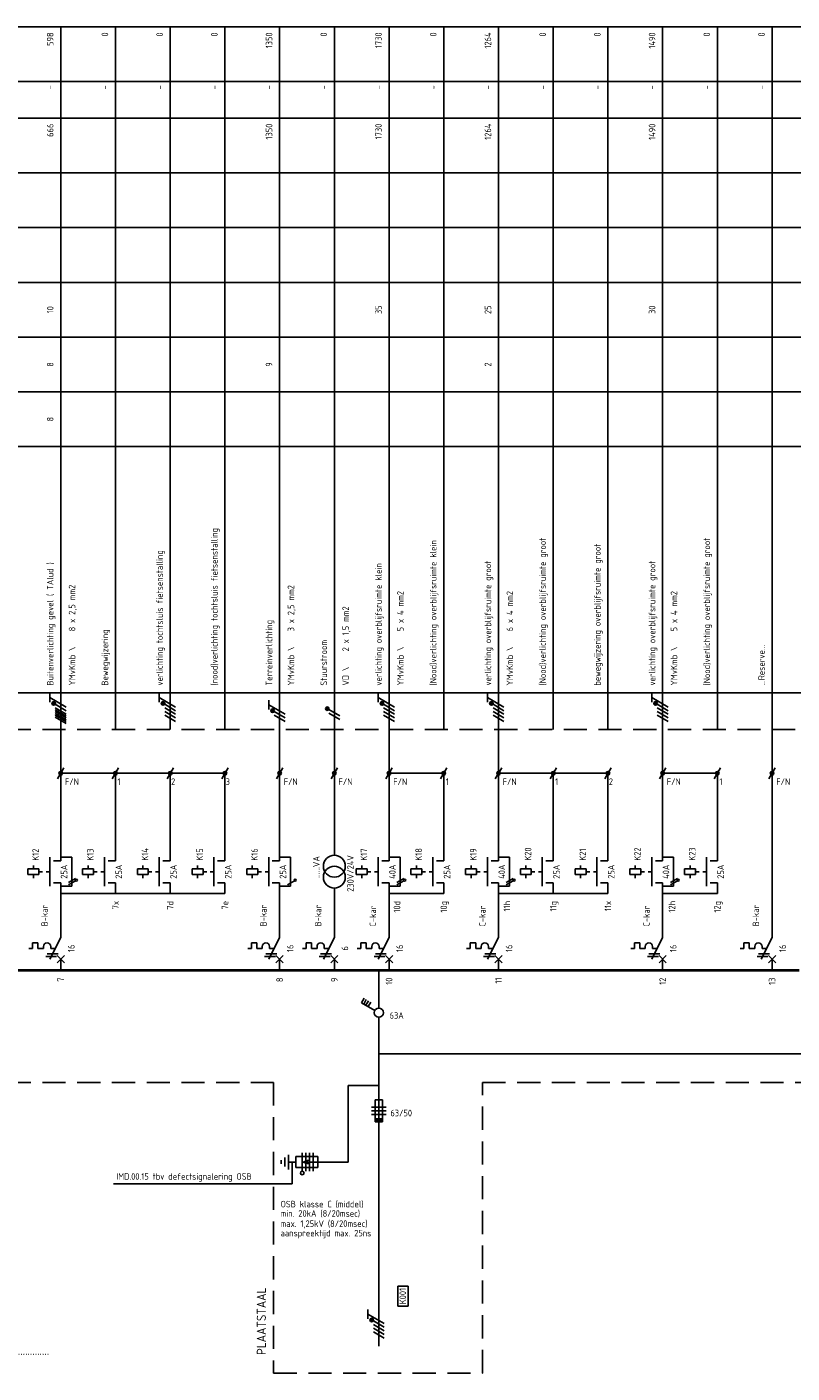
# Model space of a CAD drawing. Extents: x -1224 to 18134, y -20786 to 3554.
# Tile 32 of 88: x -405 to -196, y 1637 to 2006. Entities that reach past the tile are written whole.
import ezdxf
from ezdxf.enums import TextEntityAlignment as Align

# ---------------------------------------------------------------- set-up
doc = ezdxf.new("R2010")
doc.units = 0
doc.linetypes.add('HIDDEN', pattern=[9.525, 6.35, -3.175])
doc.linetypes.add('STABI11', pattern=[2, 1, -1])
doc.layers.get('0').update_dxf_attribs({"linetype": 'CONTINUOUS'})
for name, color, linetype in [('EL$1----', 3, 'CONTINUOUS'), ('EL$1----_-1LK-A1', 3, 'CONTINUOUS'), ('EL$1----_1LK-A08', 3, 'CONTINUOUS'), ('EM6150--_MATEN', 2, 'CONTINUOUS'), ('kast', 1, 'CONTINUOUS')]:
    doc.layers.add(name, color=color, linetype=linetype)
doc.styles.add('2_5', font='ISO.shx', dxfattribs={"height": 2.5})
doc.styles.add('BURO-018', font='ISO.shx', dxfattribs={"height": 1.8})

# ---------------------------------------------------------------- blocks, each defined once
blk = doc.blocks.new('E00515')
at = {"color": 0, "linetype": 'Continuous'}
for p, q in [((6, 1.5), (0, 1.5)), ((0, 1.5), (0, -1.5)), ((0, 0), (4, 0)), ((1.25, -2.5), (1.25, 2.5)), ((2.25, -2.5), (2.25, 2.5)), ((4, 0), (2.5, 0.5)), ((2.5, -0.5), (4, 0)), ((3.25, -2.5), (3.25, 2.5)), ((4.25, -2.5), (4.25, 2.5)), ((6, -1.5), (6, 1.5)), ((6, 0), (8, 0)), ((8, -2), (8, 2)), ((9, -1.25), (9, 1.25)), ((10, -0.5), (10, 0.5)), ((0, -1.5), (6, -1.5))]:
    blk.add_line(p, q, dxfattribs=at)
blk.add_circle((4.25, 3), 0.5, dxfattribs=at)
blk = doc.blocks.new('L3')
at = {"color": 0, "linetype": 'Continuous'}
for p, q in [((-3, 75.98), (-3, 73.48)), ((-3, 74.73), (1.5, 72.13)), ((1.5, 71.13), (-1.5, 72.87)), ((1.5, 70.13), (-1.5, 71.87)), ((1.5, 69.13), (-1.5, 70.87)), ((1.5, 68.13), (-1.5, 69.87))]:
    blk.add_line(p, q, dxfattribs=at)
at = {"color": 0, "linetype": 'Continuous', "const_width": 0.5}
blk.add_lwpolyline([(-1.68, 73.12, 1), (-2.18, 73.12, 1)], format="xyb", close=True, dxfattribs=at)
at = {"color": 0, "linetype": 'Continuous'}
blk.add_circle((-1.93, 73.12), 0.5, dxfattribs=at)
blk = doc.blocks.new('L1')
at = {"color": 0, "linetype": 'Continuous'}
for p, q in [((-3, 73.98), (-3, 71.48)), ((-3, 72.73), (1.5, 70.13)), ((1.5, 69.13), (-1.5, 70.87)), ((1.5, 68.13), (-1.5, 69.87))]:
    blk.add_line(p, q, dxfattribs=at)
at = {"color": 0, "linetype": 'Continuous', "const_width": 0.5}
blk.add_lwpolyline([(-1.68, 71.12, 1), (-2.18, 71.12, 1)], format="xyb", close=True, dxfattribs=at)
at = {"color": 0, "linetype": 'Continuous'}
blk.add_circle((-1.93, 71.12), 0.5, dxfattribs=at)
blk = doc.blocks.new('00P')
at = {"color": 0, "linetype": 'Continuous'}
for p, q in [((0, 31), (3, 31)), ((3, 31), (3, 23)), ((3, 23), (0, 23))]:
    blk.add_line(p, q, dxfattribs=at)
blk = doc.blocks.new('B26')
at = {"color": 0, "linetype": 'Continuous'}
for p, q in [((0, 9), (0, 21)), ((-7.75, 7.5), (-7.75, 6)), ((-6.25, 7.5), (-7.75, 7.5)), ((-6.25, 6), (-6.25, 7.5)), ((0, 9), (-3, 3)), ((-7.75, 6), (-8.75, 6)), ((-6.25, 6), (-4.75, 6)), ((-4.75, 6.5), (-4.75, 6)), ((-4.125, 3.75), (-1.125, 3.75)), ((-3.75, 4.5), (-0.75, 4.5)), ((-2.75, 6.5), (-2.75, 6)), ((-2.75, 6), (-1.5, 6)), ((-1, 4), (1, 2)), ((-1, 2), (1, 4)), ((0, 0), (0, 3))]:
    blk.add_line(p, q, dxfattribs=at)
blk.add_arc((-3.75, 6.5), 1, 0, 180, dxfattribs=at)
at = {"color": 1, "style": 'BURO-018'}
blk.add_attdef('E_VRIJ1', (-3.548, 12), '', height=1.8, rotation=90, dxfattribs=at)
at = {"color": 1, "linetype": 'Continuous', "style": 'BURO-018'}
blk.add_attdef('E_IIA', text='', height=1.8, rotation=90, dxfattribs=at).set_placement((2, 6), align=Align.TOP_CENTER)
blk = doc.blocks.new('M2')
at = {"color": 0, "linetype": 'Continuous'}
for p, q in [((-3, 23), (-3, 31)), ((-2, 30), (0, 30)), ((0, 30), (0, 33)), ((-6, 27.75), (-9, 27.75)), ((-9, 27.75), (-9, 26.25)), ((-9, 26.25), (-6, 26.25)), ((-7.5, 27.75), (-7.5, 28.75)), ((-7.5, 26.25), (-7.5, 25.25)), ((-6, 26.25), (-6, 27.75)), ((-6, 27.25), (-6, 27.25)), ((-2, 24), (0, 24)), ((0, 21), (0, 24))]:
    blk.add_line(p, q, dxfattribs=at)
at = {"color": 0, "linetype": 'STABI11'}
blk.add_line((-6, 27), (-3, 27), dxfattribs=at)
at = {"color": 1, "linetype": 'Continuous', "style": 'BURO-018'}
blk.add_attdef('E_VRIJ1', (-6, 30), '', height=1.8, rotation=90, dxfattribs=at)
blk.add_attdef('E_IMS', text='', height=1.8, rotation=90, dxfattribs=at).set_placement((0, 27), align=Align.TOP_CENTER)
blk = doc.blocks.new('b1s')
at = {"color": 0, "linetype": 'Continuous'}
blk.add_line((0, 33), (0, 54), dxfattribs=at)
blk = doc.blocks.new('m1s')
at = {"color": 0, "linetype": 'Continuous'}
blk.add_line((0, 54), (0, 66), dxfattribs=at)
blk = doc.blocks.new('M13')
at = {"color": 0, "linetype": 'Continuous'}
for p, q in [((0, 33), (0, 31.5)), ((0, 22.5), (0, 21))]:
    blk.add_line(p, q, dxfattribs=at)
for centre in [(0, 28.5), (0, 25.5)]:
    blk.add_circle(centre, 3, dxfattribs=at)
at = {"color": 1, "linetype": 'Continuous', "style": 'BURO-018'}
blk.add_attdef('E_VRIJ1', (6, 24), '', height=1.8, rotation=90, dxfattribs=at)
blk = doc.blocks.new('m1')
at = {"color": 0, "linetype": 'Continuous'}
blk.add_line((0, 21), (0, 33), dxfattribs=at)
blk = doc.blocks.new('1P')
at = {"color": 0, "linetype": 'Continuous'}
blk.add_line((1.5, 0.87), (-1.5, -0.87), dxfattribs=at)
blk = doc.blocks.new('0302A1_')
at = {"color": 0, "linetype": 'Continuous'}
blk.add_line((-0.87, -1.5), (0.87, 1.5), dxfattribs=at)
at = {"color": 0, "const_width": 0.5}
blk.add_lwpolyline([(-0.25, 0, 1), (0.25, 0, 1)], format="xyb", close=True, dxfattribs=at)
at = {"color": 0, "linetype": 'Continuous'}
blk.add_circle((0, 0), 0.5, dxfattribs=at)

msp = doc.modelspace()

# ---------------------------------------------------------------- linework, layer by layer
at = {"layer": 'EL$1----'}
for p, q in [((-397.49, 1819.19), (-394.49, 1817.45)), ((-397.49, 1818.19), (-394.49, 1816.45)), ((-397.49, 1817.19), (-394.49, 1815.45)), ((-380.99, 1801.8), (-395.99, 1801.8)), ((-350.99, 1801.8), (-380.99, 1801.8)), ((-290.99, 1801.8), (-305.99, 1801.8)), ((-245.99, 1801.8), (-275.99, 1801.8)), ((-215.99, 1801.8), (-230.99, 1801.8)), ((-308.79, 1734.82), (-308.79, 1644.83)), ((-317.16, 1716.21), (-308.79, 1716.21)), ((-332.53, 1695.24), (-332.53, 1689.23)), ((-325.53, 1695.24), (-317.16, 1695.24)), ((-332.53, 1689.23), (-381.57, 1689.23))]:
    msp.add_line(p, q, dxfattribs=at)
at = {"layer": 'EL$1----', "linetype": 'Continuous'}
for p, q in [((-319.49, 1817.5), (-322.49, 1819.23)), ((-319.49, 1816.5), (-322.49, 1818.23)), ((-308.79, 1737.49), (-308.79, 1747.8)), ((-313.54, 1738.9), (-312.84, 1740.11)), ((-309.87, 1736.78), (-313.54, 1738.9)), ((-312.93, 1738.55), (-312.23, 1739.76)), ((-312.33, 1738.2), (-311.63, 1739.41)), ((-311.72, 1737.85), (-311.02, 1739.06)), ((-308.79, 1724.88), (-103.1, 1724.88)), ((-317.16, 1695.24), (-317.16, 1716.21)), ((-307.79, 1712.27), (-309.79, 1712.27)), ((-309.79, 1712.27), (-309.79, 1706.27)), ((-307.79, 1706.27), (-307.79, 1712.27)), ((-310.79, 1710.27), (-306.79, 1710.27)), ((-310.79, 1709.27), (-306.79, 1709.27)), ((-306.79, 1708.27), (-310.79, 1708.27)), ((-309.79, 1706.27), (-307.79, 1706.27)), ((-311.79, 1654.81), (-311.79, 1652.31)), ((-311.79, 1653.56), (-307.29, 1650.96)), ((-307.29, 1649.96), (-310.29, 1651.69)), ((-307.29, 1648.96), (-310.29, 1650.69)), ((-307.29, 1647.96), (-310.29, 1649.69)), ((-307.29, 1646.96), (-310.29, 1648.69))]:
    msp.add_line(p, q, dxfattribs=at)
at = {"layer": 'EL$1----', "linetype": 'Continuous', "const_width": 0.5}
for points in [[(-322.67, 1819.48, 1), (-323.17, 1819.48, 1)], [(-310.47, 1651.94, 1), (-310.97, 1651.94, 1)]]:
    msp.add_lwpolyline(points, format="xyb", close=True, dxfattribs=at)
at = {"layer": 'EL$1----', "linetype": 'Continuous'}
for centre, radius in [((-322.92, 1819.48), 0.5), ((-308.79, 1736.15), 1.25), ((-310.72, 1651.94), 0.5)]:
    msp.add_circle(centre, radius, dxfattribs=at)
at = {"layer": 'EL$1----'}
for centre in [(-391.72, 1772.46), (-331.72, 1772.46), (-301.72, 1772.46), (-271.72, 1772.46), (-226.72, 1772.46)]:
    msp.add_circle(centre, 0.283, dxfattribs=at)
at = {"layer": 'EL$1----', "linetype": 'Continuous'}
msp.add_solid([(-309.79, 1706.27), (-309.79, 1707.27), (-307.79, 1706.27), (-307.79, 1707.27)], dxfattribs=at)
at = {"layer": 'EL$1----_-1LK-A1', "color": 1}
for p, q in [((-601.02, 2006.3), (-41.32, 2006.3)), ((-601.02, 1991.3), (-41.32, 1991.3)), ((-601.02, 1981.3), (-41.32, 1981.3)), ((-601.02, 1966.3), (-41.32, 1966.3)), ((-601.02, 1951.3), (-41.32, 1951.3)), ((-601.02, 1936.3), (-41.32, 1936.3)), ((-601.02, 1921.3), (-41.32, 1921.3)), ((-601.02, 1906.3), (-41.32, 1906.3)), ((-601.02, 1891.3), (-41.32, 1891.3)), ((-601.02, 1823.8), (-41.32, 1823.8))]:
    msp.add_line(p, q, dxfattribs=at)
at = {"layer": 'EL$1----_-1LK-A1'}
for p, q in [((-395.99, 1813.8), (-395.99, 2006.3)), ((-380.99, 1813.8), (-380.99, 2006.3)), ((-365.99, 1813.8), (-365.99, 2006.3)), ((-350.99, 1813.8), (-350.99, 2006.3)), ((-335.99, 1813.8), (-335.99, 2006.3)), ((-320.99, 1813.8), (-320.99, 2006.3)), ((-305.99, 1813.8), (-305.99, 2006.3)), ((-290.99, 1813.8), (-290.99, 2006.3)), ((-275.99, 1813.8), (-275.99, 2006.3)), ((-260.99, 1813.8), (-260.99, 2006.3)), ((-245.99, 1813.8), (-245.99, 2006.3)), ((-230.99, 1813.8), (-230.99, 2006.3)), ((-215.99, 1813.8), (-215.99, 2006.3)), ((-200.99, 1813.8), (-200.99, 2006.3)), ((-395.99, 1768.8), (-350.99, 1768.8)), ((-305.99, 1768.8), (-290.99, 1768.8)), ((-275.99, 1768.8), (-245.99, 1768.8)), ((-230.99, 1768.8), (-215.99, 1768.8))]:
    msp.add_line(p, q, dxfattribs=at)
at = {"layer": 'EL$1----_-1LK-A1', "color": 1, "linetype": 'HIDDEN'}
msp.add_line((-601.02, 1813.8), (11.97, 1813.8), dxfattribs=at)
at = {"layer": 'EL$1----_-1LK-A1'}
for points in [[(-403.49, 1747.8, 0.7, 0.7, 0), (-418.49, 1747.8, 0.7, 0.7, 0)], [(-388.49, 1747.8, 0.7, 0.7, 0), (-403.49, 1747.8, 0.7, 0.7, 0)], [(-373.49, 1747.8, 0.7, 0.7, 0), (-388.49, 1747.8, 0.7, 0.7, 0)], [(-358.49, 1747.8, 0.7, 0.7, 0), (-373.49, 1747.8, 0.7, 0.7, 0)], [(-343.49, 1747.8, 0.7, 0.7, 0), (-358.49, 1747.8, 0.7, 0.7, 0)], [(-328.49, 1747.8, 0.7, 0.7, 0), (-343.49, 1747.8, 0.7, 0.7, 0)], [(-313.49, 1747.8, 0.7, 0.7, 0), (-328.49, 1747.8, 0.7, 0.7, 0)], [(-298.49, 1747.8, 0.7, 0.7, 0), (-313.49, 1747.8, 0.7, 0.7, 0)], [(-283.49, 1747.8, 0.7, 0.7, 0), (-298.49, 1747.8, 0.7, 0.7, 0)], [(-268.49, 1747.8, 0.7, 0.7, 0), (-283.49, 1747.8, 0.7, 0.7, 0)], [(-253.49, 1747.8, 0.7, 0.7, 0), (-268.49, 1747.8, 0.7, 0.7, 0)], [(-238.49, 1747.8, 0.7, 0.7, 0), (-253.49, 1747.8, 0.7, 0.7, 0)], [(-223.49, 1747.8, 0.7, 0.7, 0), (-238.49, 1747.8, 0.7, 0.7, 0)], [(-208.49, 1747.8, 0.7, 0.7, 0), (-223.49, 1747.8, 0.7, 0.7, 0)], [(-193.49, 1747.8, 0.7, 0.7, 0), (-208.49, 1747.8, 0.7, 0.7, 0)]]:
    msp.add_lwpolyline(points, format="xyseb", dxfattribs=at)
at = {"layer": 'EL$1----_1LK-A08', "color": 2}
for p, q in [((-303.63, 1655.71), (-303.63, 1661.24)), ((-303.63, 1661.24), (-300.79, 1661.24)), ((-300.79, 1661.24), (-300.79, 1655.71)), ((-300.79, 1655.71), (-303.63, 1655.71))]:
    msp.add_line(p, q, dxfattribs=at)
at = {"layer": 'kast', "color": 1, "linetype": 'HIDDEN'}
for p, q in [((-601.02, 1717.07), (-337.63, 1717.07)), ((-280.39, 1717.07), (-41.32, 1717.07))]:
    msp.add_line(p, q, dxfattribs=at)
at = {"layer": 'kast', "linetype": 'HIDDEN'}
for p, q in [((-337.63, 1717.07), (-337.63, 1637.41)), ((-280.39, 1637.41), (-280.39, 1717.07)), ((-337.63, 1637.41), (-280.39, 1637.41))]:
    msp.add_line(p, q, dxfattribs=at)

# ---------------------------------------------------------------- block references
at = {"layer": 'EL$1----'}
for name, p in [('L3', (-395.99, 1747.8)), ('L3', (-365.99, 1747.8)), ('L3', (-305.99, 1747.8)), ('L3', (-275.99, 1747.8)), ('L3', (-230.99, 1747.8)), ('L1', (-335.99, 1747.8)), ('0302A1_', (-395.99, 1801.8)), ('0302A1_', (-380.99, 1801.8)), ('0302A1_', (-365.99, 1801.8)), ('0302A1_', (-350.99, 1801.8)), ('0302A1_', (-335.99, 1801.8)), ('0302A1_', (-320.99, 1801.8)), ('0302A1_', (-305.99, 1801.8)), ('0302A1_', (-290.99, 1801.8)), ('0302A1_', (-275.99, 1801.8)), ('0302A1_', (-260.99, 1801.8)), ('0302A1_', (-245.99, 1801.8)), ('0302A1_', (-230.99, 1801.8)), ('0302A1_', (-215.99, 1801.8)), ('0302A1_', (-200.99, 1801.8)), ('00P', (-395.99, 1747.8)), ('00P', (-335.99, 1747.8)), ('00P', (-305.99, 1747.8)), ('00P', (-275.99, 1747.8)), ('00P', (-230.99, 1747.8))]:
    msp.add_blockref(name, p, dxfattribs=at)
at = {"layer": 'EL$1----', "xscale": 0.6399999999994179, "yscale": 0.6399999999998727, "zscale": 0.6400000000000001}
for p in [(-392.91, 1772.37), (-392.91, 1771.77), (-332.91, 1771.77), (-302.91, 1772.37), (-302.91, 1771.77), (-272.91, 1772.37), (-272.91, 1771.77), (-227.91, 1772.37), (-227.91, 1771.77)]:
    msp.add_blockref('1P', p, dxfattribs=at)
at = {"layer": 'EL$1----', "rotation": 180}
msp.add_blockref('E00515', (-325.53, 1695.24), dxfattribs=at)
at = {"layer": 'EL$1----_-1LK-A1'}
for name, p in [('m1s', (-395.99, 1747.8)), ('m1s', (-335.99, 1747.8)), ('m1s', (-320.99, 1747.8)), ('m1s', (-305.99, 1747.8)), ('m1s', (-275.99, 1747.8)), ('m1s', (-230.99, 1747.8)), ('m1s', (-200.99, 1747.8)), ('b1s', (-395.99, 1747.8)), ('b1s', (-380.99, 1747.8)), ('b1s', (-365.99, 1747.8)), ('b1s', (-350.99, 1747.8)), ('b1s', (-335.99, 1747.8)), ('b1s', (-320.99, 1747.8)), ('b1s', (-305.99, 1747.8)), ('b1s', (-290.99, 1747.8)), ('b1s', (-275.99, 1747.8)), ('b1s', (-260.99, 1747.8)), ('b1s', (-245.99, 1747.8)), ('b1s', (-230.99, 1747.8)), ('b1s', (-215.99, 1747.8)), ('b1s', (-200.99, 1747.8)), ('m1', (-200.99, 1747.8))]:
    msp.add_blockref(name, p, dxfattribs=at)
for name, p, values in [('M2', (-395.99, 1747.8), {'E_IMS': '25A', 'E_VRIJ1': 'K12'}), ('M2', (-380.99, 1747.8), {'E_IMS': '25A', 'E_VRIJ1': 'K13'}), ('M2', (-365.99, 1747.8), {'E_IMS': '25A', 'E_VRIJ1': 'K14'}), ('M2', (-350.99, 1747.8), {'E_IMS': '25A', 'E_VRIJ1': 'K15'}), ('M2', (-335.99, 1747.8), {'E_IMS': '25A', 'E_VRIJ1': 'K16'}), ('M2', (-305.99, 1747.8), {'E_IMS': '40A', 'E_VRIJ1': 'K17'}), ('M2', (-290.99, 1747.8), {'E_IMS': '25A', 'E_VRIJ1': 'K18'}), ('M2', (-275.99, 1747.8), {'E_IMS': '40A', 'E_VRIJ1': 'K19'}), ('M2', (-260.99, 1747.8), {'E_IMS': '25A', 'E_VRIJ1': 'K20'}), ('M2', (-245.99, 1747.8), {'E_IMS': '25A', 'E_VRIJ1': 'K21'}), ('M2', (-230.99, 1747.8), {'E_IMS': '40A', 'E_VRIJ1': 'K22'}), ('M2', (-215.99, 1747.8), {'E_IMS': '25A', 'E_VRIJ1': 'K23'}), ('B26', (-395.99, 1747.8), {'E_IIA': '16', 'E_VRIJ1': 'B-kar'}), ('B26', (-335.99, 1747.8), {'E_IIA': '16', 'E_VRIJ1': 'B-kar'}), ('B26', (-320.99, 1747.8), {'E_IIA': '6', 'E_VRIJ1': 'B-kar'}), ('B26', (-305.99, 1747.8), {'E_IIA': '16', 'E_VRIJ1': 'C-kar'}), ('B26', (-275.99, 1747.8), {'E_IIA': '16', 'E_VRIJ1': 'C-kar'}), ('B26', (-230.99, 1747.8), {'E_IIA': '16', 'E_VRIJ1': 'C-kar'}), ('B26', (-200.99, 1747.8), {'E_IIA': '16', 'E_VRIJ1': 'B-kar'})]:
    msp.add_blockref(name, p, dxfattribs=at).add_auto_attribs(values)
ref = msp.add_blockref('M13', (-320.99, 1747.8), dxfattribs=at)
ref.add_attrib('E_VRIJ1', '230V/24V', (-315.69, 1769.29), dxfattribs={"layer": '0', "color": 1, "linetype": 'Continuous', "height": 1.8, "rotation": 90, "style": 'BURO-018'})

# ---------------------------------------------------------------- texts
at = {"layer": 'EL$1----', "color": 1, "style": 'BURO-018'}
msp.add_text('......VA', height=1.8, rotation=90, dxfattribs=at).set_placement((-325.03, 1773.12))
msp.add_text('63A', height=1.8, dxfattribs=at).set_placement((-303.9, 1736.31), align=Align.TOP_CENTER)
msp.add_text('63/50', height=1.8, dxfattribs=at).set_placement((-299.69, 1709.58), align=Align.TOP_RIGHT)
for s, p in [('IMD.00.15 tbv defectsignalering OSB', (-380.78, 1690.4)), ('OSB klasse C (middel)', (-335.72, 1682.82)), ('min. 20kA (8/20msec)', (-335.72, 1680.25)), ('max. 1,25kV (8/20msec)', (-335.72, 1677.46)), ('aanspreektijd max. 25ns', (-335.72, 1674.86))]:
    msp.add_text(s, height=1.8, dxfattribs=at).set_placement(p)
msp.add_text('K001', height=1.8, rotation=90, dxfattribs=at).set_placement((-303.14, 1656.25), align=Align.TOP_LEFT)
at = {"layer": 'EL$1----_-1LK-A1', "color": 1, "style": 'BURO-018'}
for s, p in [('598', (-397.99, 2004.8)), ('0', (-382.99, 2004.8)), ('0', (-367.99, 2004.8)), ('0', (-352.99, 2004.8)), ('1350', (-337.99, 2004.8)), ('0', (-322.99, 2004.8)), ('1730', (-307.99, 2004.8)), ('0', (-292.99, 2004.8)), ('1264', (-277.99, 2004.8)), ('0', (-262.99, 2004.8)), ('0', (-247.99, 2004.8)), ('1490', (-232.99, 2004.8)), ('0', (-217.99, 2004.8)), ('0', (-202.99, 2004.8)), ('-', (-397.99, 1990.3)), ('-', (-382.99, 1990.3)), ('-', (-367.99, 1990.3)), ('-', (-352.99, 1990.3)), ('-', (-337.99, 1990.3)), ('-', (-322.99, 1990.3)), ('-', (-307.99, 1990.3)), ('-', (-292.99, 1990.3)), ('-', (-277.99, 1990.3)), ('-', (-262.99, 1990.3)), ('-', (-247.99, 1990.3)), ('-', (-232.99, 1990.3)), ('-', (-217.99, 1990.3)), ('-', (-202.99, 1990.3)), ('666', (-397.99, 1979.8)), ('1350', (-337.99, 1979.8)), ('1730', (-307.99, 1979.8)), ('1264', (-277.99, 1979.8)), ('1490', (-232.99, 1979.8))]:
    msp.add_text(s, height=1.8, rotation=90, dxfattribs=at).set_placement(p, align=Align.RIGHT)
for s, p in [('10', (-397.99, 1928.8)), ('35', (-307.99, 1928.8)), ('25', (-277.99, 1928.8)), ('30', (-232.99, 1928.8)), ('8', (-397.99, 1913.8)), ('9', (-337.99, 1913.8)), ('2', (-277.99, 1913.8)), ('8', (-397.99, 1898.8))]:
    msp.add_text(s, height=1.8, rotation=90, dxfattribs=at).set_placement(p, align=Align.CENTER)
for s, p in [('(nood)verlichting tochtsluis fietsenstalling', (-352.99, 1825.8)), ('(Nood)verlichting overblijfsruimte klein', (-292.99, 1825.8)), ('(Nood)verlichting overblijfsruimte groot', (-262.99, 1825.8)), ('(Nood)verlichting overblijfsruimte groot', (-217.99, 1825.8)), ('bewegwijzering overblijfsruimte groot', (-247.99, 1825.8)), ('verlichting tochtsluis fietsenstalling', (-367.99, 1825.8)), ('verlichting overblijfsruimte groot', (-277.99, 1825.8)), ('verlichting overblijfsruimte groot', (-232.99, 1825.8)), ('Buitenverlichting gevel ( TAlud )', (-397.99, 1825.8)), ('verlichting overblijfsruimte klein', (-307.99, 1825.8)), ('YMvKmb \\    8 x 2,5 mm2', (-391.99, 1825.8)), ('YMvKmb \\    3 x 2,5 mm2', (-331.99, 1825.8)), ('YMvKmb \\    5 x 4 mm2', (-301.99, 1825.8)), ('YMvKmb \\    6 x 4 mm2', (-271.99, 1825.8)), ('YMvKmb \\    5 x 4 mm2', (-226.99, 1825.8)), ('Terreinverlichting', (-337.99, 1825.8)), ('VD \\    2 x 1,5 mm2', (-316.99, 1825.8)), ('Bewegwijzering', (-382.99, 1825.8)), ('Stuurstroom', (-322.99, 1825.8)), ('...Reserve...', (-202.99, 1825.8))]:
    msp.add_text(s, height=1.8, rotation=90, dxfattribs=at).set_placement(p)
for s, p in [('F/N', (-391.03, 1799.48)), ('1', (-379.61, 1799.48)), ('2', (-364.61, 1799.48)), ('3', (-349.61, 1799.48)), ('F/N', (-331.03, 1799.48)), ('F/N', (-316.03, 1799.48)), ('F/N', (-301.03, 1799.48)), ('1', (-289.61, 1799.48)), ('F/N', (-271.03, 1799.48)), ('1', (-259.61, 1799.48)), ('2', (-244.61, 1799.48)), ('F/N', (-226.03, 1799.48)), ('1', (-214.61, 1799.48)), ('F/N', (-196.03, 1799.48))]:
    msp.add_text(s, height=1.8, dxfattribs=at).set_placement(p, align=Align.MIDDLE_RIGHT)
for s, p in [('7x', (-380.99, 1766.8)), ('7d', (-365.99, 1766.8)), ('7e', (-350.99, 1766.8)), ('10d', (-303.82, 1766.8)), ('10g', (-290.99, 1766.8)), ('11h', (-273.68, 1766.8)), ('11g', (-260.99, 1766.8)), ('11x', (-245.99, 1766.8)), ('12h', (-228.44, 1766.8)), ('12g', (-215.99, 1766.8)), ('7', (-395.99, 1745.8)), ('8', (-335.99, 1745.8)), ('9', (-320.99, 1745.8)), ('10', (-305.99, 1745.8)), ('11', (-275.99, 1745.8)), ('12', (-230.99, 1745.8)), ('13', (-200.99, 1745.8))]:
    msp.add_text(s, height=1.8, rotation=90, dxfattribs=at).set_placement(p, align=Align.MIDDLE_RIGHT)
at = {"layer": 'EM6150--_MATEN', "color": 2, "style": '2_5'}
msp.add_text('.............', height=2.5, dxfattribs=at).set_placement((-399.16, 1643.63), align=Align.MIDDLE_RIGHT)
at = {"layer": 'kast', "color": 2, "linetype": 'HIDDEN', "style": 'BURO-018'}
msp.add_text('PLAATSTAAL', height=2.5, rotation=90, dxfattribs=at).set_placement((-341, 1660.86), align=Align.MIDDLE_RIGHT)

doc.saveas('drawing.dxf')
